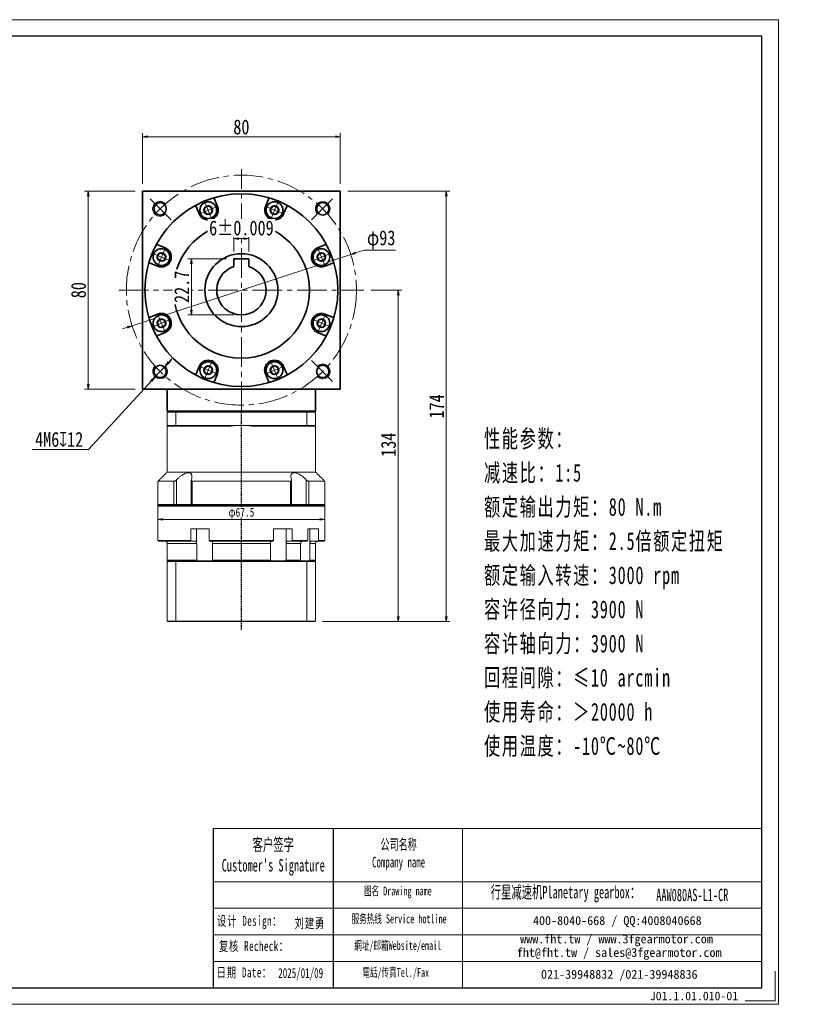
# Model space of a CAD drawing. Header units: millimetres. Extents: x -2 to 575, y 6 to 404.
# Tile 4 of 4: x 256 to 575, y 6 to 404. Entities that reach past the tile are written whole.
import ezdxf

# ---------------------------------------------------------------- set-up
doc = ezdxf.new("R2010")
doc.units = ezdxf.units.MM
doc.set_wipeout_variables(frame=1)
doc.linetypes.add('DASHED', pattern=[0.75, 0.5, -0.25])
doc.linetypes.add('点画线', pattern=[18, 12, -2, 2, -2])
doc.layers.add('6文字层', color=3, linetype='Continuous')
doc.layers.add('7标注层', color=4, linetype='Continuous')
for name, color, linetype, lineweight in [('EB0_1', 7, 'Continuous', 35), ('SLD-0', 7, 'Continuous', 18), ('中心线层', 1, '点画线', 18), ('图框_外框线', 7, 'Continuous', 18), ('尺寸线层', 3, 'Continuous', 18), ('粗实线层', 7, 'Continuous', 35)]:
    doc.layers.add(name, color=color, linetype=linetype, lineweight=lineweight)
doc.styles.add('SLDTEXTSTYLE4', font='SimSun.ttf', dxfattribs={"width": 0.611111})
doc.styles.get("Standard").update_dxf_attribs({"font": 'SimSun.ttf'})
doc.styles.add('宋体', font='SimSun.ttf', dxfattribs={"width": 0.8})
doc.styles.add('标准', font='txt', dxfattribs={"width": 0.667})
doc.styles.add('样式 1', font='SimSun.ttf')
doc.dimstyles.new('A水平标注$0', dxfattribs={"dimtxt": 3.5, "dimasz": 2, "dimexe": 1.5, "dimexo": 3, "dimgap": 1.1, "dimtad": 1, "dimtoh": 1, "dimdec": 4, "dimdsep": 46, "dimtxsty": '宋体', "dimblk": 'OPEN', "dimcen": 3, "dimclrd": 3, "dimclre": 3, "dimclrt": 6, "dimadec": 0, "dimazin": 0, "dimtm": 1e-09, "dimtfac": 1, "dimtdec": 4, "dimtix": 1, "dimtmove": 0, "dimatfit": 3, "dimldrblk": 'OPEN', "dimfxl": 0, "dimlwd": 13, "dimlwe": 13, "dimarcsym": 0})
doc.dimstyles.new('D直径标注φ25', dxfattribs={"dimtxt": 3.5, "dimasz": 2, "dimexe": 1, "dimexo": 3, "dimtad": 1, "dimtoh": 1, "dimdec": 1, "dimdsep": 46, "dimtxsty": '宋体', "dimblk": 'OPEN', "dimcen": 3, "dimclrd": 3, "dimclre": 3, "dimclrt": 130, "dimadec": 0, "dimazin": 0, "dimtm": 1e-09, "dimtfac": 1, "dimtdec": 1, "dimtmove": 0, "dimatfit": 0, "dimldrblk": 'OPEN', "dimfxl": 0, "dimlwd": 13, "dimlwe": 13, "dimarcsym": 0})
doc.dimstyles.new('螺孔(M8-7H)', dxfattribs={"dimtxt": 3.5, "dimasz": 2, "dimexe": 1.25, "dimexo": 3, "dimtad": 1, "dimtoh": 1, "dimdec": 4, "dimdsep": 46, "dimtxsty": '宋体', "dimblk": 'OPEN', "dimcen": 3, "dimclrd": 3, "dimclre": 3, "dimclrt": 2, "dimadec": 0, "dimazin": 0, "dimtm": 1e-09, "dimtfac": 1, "dimtdec": 4, "dimtmove": 0, "dimatfit": 3, "dimldrblk": 'OPEN', "dimfxl": 0, "dimlwd": 9, "dimlwe": 9, "dimarcsym": 0})

# ---------------------------------------------------------------- blocks, each defined once
blk = doc.blocks.new('_Open')
at = {"color": 0, "linetype": 'ByBlock', "lineweight": -2}
for p, q in [((-1, 0.17), (0, 0)), ((-1, -0.17), (0, 0)), ((0, 0), (-1, 0))]:
    blk.add_line(p, q, dxfattribs=at)
blk = doc.blocks.new('*D19')
at = {"layer": 'Defpoints', "color": 0, "transparency": 16777216}
for p in [(385.93, 356.75), (305.93, 334.71), (385.93, 334.71)]:
    blk.add_point(p, dxfattribs=at)
at = {"layer": '尺寸线层', "color": 3, "lineweight": 13, "transparency": 16777216}
for p, q in [((305.93, 337.71), (305.93, 358.25)), ((307.93, 356.75), (383.93, 356.75)), ((385.93, 337.71), (385.93, 358.25))]:
    blk.add_line(p, q, dxfattribs=at)
at = {"layer": '尺寸线层', "color": 3, "lineweight": 13, "transparency": 16777216, "xscale": 2, "yscale": 2, "zscale": 2, "rotation": 180}
blk.add_blockref('_Open', (305.93, 356.75), dxfattribs=at)
at = {"layer": '尺寸线层', "color": 3, "lineweight": 13, "transparency": 16777216, "xscale": 2, "yscale": 2, "zscale": 2}
blk.add_blockref('_Open', (385.93, 356.75), dxfattribs=at)
at = {"layer": '尺寸线层', "color": 6, "transparency": 16777216, "insert": (345.93, 360.68), "char_height": 6, "attachment_point": 5, "style": '宋体', "bg_fill": 3, "box_fill_scale": 1.1, "bg_fill_color": 257, "bg_fill_transparency": 0}
blk.add_mtext('80', dxfattribs=at)
blk = doc.blocks.new('*D20')
at = {"layer": 'Defpoints', "color": 0, "transparency": 16777216}
for p in [(284.02, 334.71), (305.93, 334.71), (305.93, 254.71)]:
    blk.add_point(p, dxfattribs=at)
at = {"layer": '尺寸线层', "color": 3, "lineweight": 13, "transparency": 16777216}
for p, q in [((302.93, 334.71), (282.52, 334.71)), ((284.02, 256.71), (284.02, 332.71)), ((302.93, 254.71), (282.52, 254.71))]:
    blk.add_line(p, q, dxfattribs=at)
at = {"layer": '尺寸线层', "color": 3, "lineweight": 13, "transparency": 16777216, "xscale": 2, "yscale": 2, "zscale": 2}
for p, rotation in [((284.02, 334.71), 90), ((284.02, 254.71), 270)]:
    blk.add_blockref('_Open', p, dxfattribs=dict(at, rotation=rotation))
at = {"layer": '尺寸线层', "color": 6, "transparency": 16777216, "insert": (280.09, 294.71), "char_height": 6, "attachment_point": 5, "rotation": 90, "style": '宋体', "bg_fill": 3, "box_fill_scale": 1.1, "bg_fill_color": 257, "bg_fill_transparency": 0}
blk.add_mtext('80', dxfattribs=at)
blk = doc.blocks.new('*D21')
at = {"layer": 'Defpoints', "color": 0, "transparency": 16777216}
for p in [(390.14, 309.13), (301.72, 280.3)]:
    blk.add_point(p, dxfattribs=at)
at = {"layer": '尺寸线层', "color": 3, "lineweight": 13, "transparency": 16777216}
for p, q in [((392.04, 309.75), (395.64, 310.92)), ((395.64, 310.92), (408.27, 310.92)), ((301.72, 280.3), (390.14, 309.13)), ((299.82, 279.68), (297.92, 279.06))]:
    blk.add_line(p, q, dxfattribs=at)
at = {"layer": '尺寸线层', "color": 3, "lineweight": 13, "transparency": 16777216, "xscale": 2, "yscale": 2, "zscale": 2}
for p, rotation in [((390.14, 309.13), 198.060452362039), ((301.72, 280.3), 18.06045236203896)]:
    blk.add_blockref('_Open', p, dxfattribs=dict(at, rotation=rotation))
at = {"layer": '尺寸线层', "color": 130, "transparency": 16777216, "insert": (402.45, 315.05), "char_height": 6, "attachment_point": 5, "style": '宋体'}
blk.add_mtext('φ93', dxfattribs=at)
blk = doc.blocks.new('*X7')
at = {"layer": '中心线层', "linetype": '点画线', "lineweight": 18}
for p, q in [((-3.89, 0), (3.89, 0)), ((0, -3.89), (0, 3.89))]:
    blk.add_line(p, q, dxfattribs=at)
at = {"layer": '粗实线层'}
for p, q in [((-1.73, 0), (-0.87, 1.5)), ((-1.73, 0), (-0.87, -1.5)), ((-0.87, 1.5), (0.87, 1.5)), ((1.73, 0), (0.87, 1.5)), ((1.73, 0), (0.87, 1.5)), ((1.73, 0), (0.87, -1.5)), ((-0.87, -1.5), (0.87, -1.5))]:
    blk.add_line(p, q, dxfattribs=at)
blk.add_circle((0, 0), 1.73, dxfattribs=at)
for start, end in [(0, 180), (180, 360)]:
    blk.add_arc((0, 0), 3.39, start, end, dxfattribs=at)
blk = doc.blocks.new('*D27')
at = {"layer": 'Defpoints', "color": 0, "transparency": 16777216}
for p in [(342.93, 307.41), (325.74, 284.71), (345.93, 284.71)]:
    blk.add_point(p, dxfattribs=at)
at = {"layer": '尺寸线层', "color": 3, "lineweight": 13, "transparency": 16777216}
for p, q in [((339.93, 307.41), (324.24, 307.41)), ((325.74, 305.41), (325.74, 286.71)), ((342.93, 284.71), (324.24, 284.71))]:
    blk.add_line(p, q, dxfattribs=at)
at = {"layer": '尺寸线层', "color": 3, "lineweight": 13, "transparency": 16777216, "xscale": 2, "yscale": 2, "zscale": 2}
for p, rotation in [((325.74, 307.41), 90), ((325.74, 284.71), 270)]:
    blk.add_blockref('_Open', p, dxfattribs=dict(at, rotation=rotation))
at = {"layer": '尺寸线层', "color": 6, "transparency": 16777216, "insert": (321.84, 296.06), "char_height": 6, "attachment_point": 5, "rotation": 90, "style": '宋体', "bg_fill": 3, "box_fill_scale": 1.1, "bg_fill_color": 257, "bg_fill_transparency": 0}
blk.add_mtext('22.7', dxfattribs=at)
blk = doc.blocks.new('*D28')
at = {"layer": 'Defpoints', "color": 0, "transparency": 16777216}
for p in [(342.93, 307.41), (348.93, 307.41)]:
    blk.add_point(p, dxfattribs=at)
at = {"layer": '尺寸线层', "color": 3, "lineweight": 13, "transparency": 16777216}
for p, q in [((342.93, 310.41), (342.93, 317.08)), ((346.93, 315.58), (344.93, 315.58)), ((348.93, 310.41), (348.93, 317.08))]:
    blk.add_line(p, q, dxfattribs=at)
at = {"layer": '尺寸线层', "color": 3, "lineweight": 13, "transparency": 16777216, "xscale": 2, "yscale": 2, "zscale": 2, "rotation": 180}
blk.add_blockref('_Open', (342.93, 315.58), dxfattribs=at)
at = {"layer": '尺寸线层', "color": 3, "lineweight": 13, "transparency": 16777216, "xscale": 2, "yscale": 2, "zscale": 2}
blk.add_blockref('_Open', (348.93, 315.58), dxfattribs=at)
at = {"layer": '尺寸线层', "color": 6, "transparency": 16777216, "insert": (345.93, 319.82), "char_height": 6, "attachment_point": 5, "style": '宋体', "bg_fill": 3, "box_fill_scale": 1.1, "bg_fill_color": 257, "bg_fill_transparency": 0}
blk.add_mtext('6%%P0.009', dxfattribs=at)
at = {"layer": 'Defpoints', "color": 0, "transparency": 16777216}
blk.add_point((342.93, 315.58), dxfattribs=at)
blk = doc.blocks.new('*D8')
at = {"layer": 'Defpoints', "color": 0, "transparency": 16777216}
for p in [(395.43, 294.71), (409.35, 294.71), (375.73, 160.71)]:
    blk.add_point(p, dxfattribs=at)
at = {"layer": '尺寸线层', "color": 3, "lineweight": 13, "transparency": 16777216}
for p, q in [((398.43, 294.71), (410.85, 294.71)), ((409.35, 162.71), (409.35, 292.71)), ((378.73, 160.71), (410.85, 160.71))]:
    blk.add_line(p, q, dxfattribs=at)
at = {"layer": '尺寸线层', "color": 3, "lineweight": 13, "transparency": 16777216, "xscale": 2, "yscale": 2, "zscale": 2}
for p, rotation in [((409.35, 294.71), 90), ((409.35, 160.71), 270)]:
    blk.add_blockref('_Open', p, dxfattribs=dict(at, rotation=rotation))
at = {"layer": '尺寸线层', "color": 6, "transparency": 16777216, "insert": (405.41, 232.21), "char_height": 6, "attachment_point": 5, "rotation": 90, "style": '宋体', "bg_fill": 3, "box_fill_scale": 1.1, "bg_fill_color": 257, "bg_fill_transparency": 0}
blk.add_mtext('134', dxfattribs=at)
blk = doc.blocks.new('*D9')
at = {"layer": 'Defpoints', "color": 0, "transparency": 16777216}
for p in [(385.93, 334.71), (375.73, 160.71), (428.76, 160.71)]:
    blk.add_point(p, dxfattribs=at)
at = {"layer": '尺寸线层', "color": 3, "lineweight": 13, "transparency": 16777216}
for p, q in [((388.93, 334.71), (430.26, 334.71)), ((428.76, 332.71), (428.76, 162.71)), ((378.73, 160.71), (430.26, 160.71))]:
    blk.add_line(p, q, dxfattribs=at)
at = {"layer": '尺寸线层', "color": 3, "lineweight": 13, "transparency": 16777216, "xscale": 2, "yscale": 2, "zscale": 2}
for p, rotation in [((428.76, 334.71), 90), ((428.76, 160.71), 270)]:
    blk.add_blockref('_Open', p, dxfattribs=dict(at, rotation=rotation))
at = {"layer": '尺寸线层', "color": 6, "transparency": 16777216, "insert": (424.84, 247.71), "char_height": 6, "attachment_point": 5, "rotation": 90, "style": '宋体', "bg_fill": 3, "box_fill_scale": 1.1, "bg_fill_color": 257, "bg_fill_transparency": 0}
blk.add_mtext('174', dxfattribs=at)
blk = doc.blocks.new('*D35')
at = {"color": 3, "lineweight": 9, "transparency": 16777216}
for p, q in [((316.43, 265.52), (317.79, 266.99)), ((315.08, 264.04), (311.02, 259.62)), ((284.1, 230.28), (309.67, 258.15)), ((261.39, 230.28), (284.1, 230.28))]:
    blk.add_line(p, q, dxfattribs=at)
at = {"layer": 'Defpoints', "color": 0, "transparency": 16777216}
for p in [(315.08, 264.04), (311.02, 259.62)]:
    blk.add_point(p, dxfattribs=at)
at = {"color": 3, "lineweight": 9, "transparency": 16777216, "xscale": 2, "yscale": 2, "zscale": 2}
for p, rotation in [((315.08, 264.04), 227.4638410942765), ((311.02, 259.62), 47.46384109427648)]:
    blk.add_blockref('_Open', p, dxfattribs=dict(at, rotation=rotation))
at = {"color": 2, "transparency": 16777216, "insert": (272.25, 234.34), "char_height": 6, "attachment_point": 5, "style": '宋体', "bg_fill": 3, "box_fill_scale": 1.1, "bg_fill_color": 257, "bg_fill_transparency": 0}
blk.add_mtext('4M6{\\famgdt|b0|i0|c0|p0;x}{12}', dxfattribs=at)
blk = doc.blocks.new('*D36')
at = {"color": 3, "lineweight": 13, "transparency": 16777216}
for p, q in [((312.18, 209.71), (312.18, 200.98)), ((379.68, 209.71), (379.68, 200.98)), ((377.68, 201.98), (314.18, 201.98))]:
    blk.add_line(p, q, dxfattribs=at)
at = {"layer": 'Defpoints', "color": 0, "transparency": 16777216}
for p in [(312.18, 212.71), (379.68, 212.71), (312.18, 201.98)]:
    blk.add_point(p, dxfattribs=at)
at = {"color": 3, "lineweight": 13, "transparency": 16777216, "xscale": 2, "yscale": 2, "zscale": 2, "rotation": 180}
blk.add_blockref('_Open', (312.18, 201.98), dxfattribs=at)
at = {"color": 3, "lineweight": 13, "transparency": 16777216, "xscale": 2, "yscale": 2, "zscale": 2}
blk.add_blockref('_Open', (379.68, 201.98), dxfattribs=at)
at = {"color": 130, "transparency": 16777216, "insert": (345.93, 204.43), "char_height": 3.5, "attachment_point": 5, "style": '宋体', "bg_fill": 3, "box_fill_scale": 1.1, "bg_fill_color": 257, "bg_fill_transparency": 0}
blk.add_mtext('φ67.5', dxfattribs=at)

msp = doc.modelspace()

# ---------------------------------------------------------------- linework, layer by layer
at = {"color": 1, "linetype": 'DASHED'}
msp.add_line((345.93314, 157.3881), (345.93314, 245.71303), dxfattribs=at)
at = {"color": 7, "linetype": 'Continuous', "lineweight": 15}
for p, q in [((372.39065, 245.41303), (372.39065, 240.01303)), ((372.39065, 240.01303), (345.93314, 240.01303)), ((350.16516, 239.71303), (372.27702, 239.71303)), ((318.64126, 217.41303), (312.18314, 217.41303)), ((318.64126, 217.41303), (318.64126, 208.01303)), ((319.75156, 208.01303), (319.75156, 218.08247)), ((365.78801, 217.41303), (326.07827, 217.41303)), ((326.07827, 208.01303), (326.07827, 217.41303)), ((365.78801, 217.41303), (365.78801, 208.01303)), ((372.11472, 218.08247), (372.11472, 208.01303)), ((373.22502, 208.01303), (373.22502, 217.41303)), ((318.64126, 208.01303), (312.18314, 208.01303)), ((312.18314, 207.41303), (345.93314, 207.41303)), ((312.48314, 207.71303), (318.88386, 207.71303)), ((345.93314, 207.71303), (312.48314, 207.71303)), ((319.75156, 208.01303), (318.64126, 208.01303)), ((318.88386, 207.71303), (318.64126, 208.01303)), ((319.66107, 207.71303), (319.75156, 208.01303)), ((325.66656, 208.01303), (319.75156, 208.01303)), ((326.07827, 208.01303), (325.66656, 208.01303)), ((365.78801, 208.01303), (326.07827, 208.01303)), ((326.25475, 207.71303), (326.07827, 208.01303)), ((326.25475, 207.71303), (365.61152, 207.71303)), ((365.78801, 208.01303), (365.61152, 207.71303)), ((366.19972, 208.01303), (365.78801, 208.01303)), ((372.11472, 208.01303), (366.19972, 208.01303)), ((372.11472, 208.01303), (372.20521, 207.71303)), ((373.22502, 208.01303), (372.11472, 208.01303)), ((373.22502, 208.01303), (372.98242, 207.71303)), ((325.44635, 198.21303), (325.44635, 193.51303)), ((325.44635, 198.21303), (332.94906, 198.21303)), ((327.81047, 198.21303), (327.81047, 192.59641)), ((332.94906, 193.51303), (332.94906, 198.21303)), ((358.91722, 198.21303), (358.91722, 193.51303)), ((358.91722, 198.21303), (366.41993, 198.21303)), ((364.05581, 198.21303), (364.05581, 192.59641)), ((366.41993, 193.51303), (366.41993, 198.21303)), ((372.75391, 198.21303), (372.75391, 193.51303)), ((373.62949, 198.21303), (373.62949, 192.59641)), ((325.44635, 193.51303), (312.18314, 193.51303)), ((312.48314, 193.21303), (325.63939, 193.21303)), ((315.93314, 192.21303), (327.86028, 192.21303)), ((325.63939, 193.21303), (327.21604, 193.21303)), ((327.86028, 192.21303), (327.86028, 185.51303)), ((358.91722, 193.51303), (332.94906, 193.51303)), ((333.05178, 193.21303), (358.8145, 193.21303)), ((334.23243, 192.21303), (357.63384, 192.21303)), ((334.23243, 185.51303), (334.23243, 192.21303)), ((357.63384, 192.21303), (357.63384, 185.51303)), ((364.006, 185.51303), (364.006, 192.21303)), ((364.006, 192.21303), (369.87832, 192.21303)), ((364.65024, 193.21303), (366.22689, 193.21303)), ((366.22689, 193.21303), (372.52386, 193.21303)), ((372.75391, 193.51303), (366.41993, 193.51303)), ((369.87832, 192.21303), (369.87832, 185.51303)), ((373.55729, 185.51303), (373.55729, 192.21303)), ((327.86028, 185.51303), (315.93314, 185.51303)), ((315.93314, 185.01303), (319.47563, 185.01303)), ((315.93314, 185.01303), (315.93314, 160.91303)), ((319.55133, 185.21303), (316.13314, 185.21303)), ((319.47563, 185.01303), (372.39065, 185.01303)), ((319.47563, 185.01303), (319.47563, 160.91303)), ((372.31495, 185.21303), (319.55133, 185.21303)), ((357.63384, 185.51303), (334.23243, 185.51303)), ((369.87832, 185.51303), (364.006, 185.51303)), ((372.39065, 185.01303), (372.39065, 160.91303)), ((319.47563, 160.91303), (315.93314, 160.91303)), ((316.13314, 160.71303), (319.55133, 160.71303)), ((372.39065, 160.91303), (319.47563, 160.91303)), ((319.55133, 160.71303), (372.31495, 160.71303))]:
    msp.add_line(p, q, dxfattribs=at)
msp.add_line((383.01134, 76.97724), (383.01134, 12.61748))
for centre, radius, start, end in [((345.93314, 210.01303), 30, 90, 98.1096145), ((345.93314, 210.01303), 30, 81.8903855, 90), ((314.93314, 192.21303), 1, 0, 90)]:
    msp.add_arc(centre, radius, start, end, dxfattribs=at)
for points in [[(372.39065, 245.41303), (372.27702, 245.71303)], [(372.27702, 239.71303), (372.39065, 240.01303)], [(312.18314, 217.41303), (315.93314, 221.16303)], [(312.18314, 208.01303), (312.18314, 217.41303)], [(325.66656, 208.01303), (325.66656, 217.82322)], [(366.19972, 217.8211), (366.19972, 208.01303)], [(312.48314, 207.71303), (312.18314, 208.01303)], [(312.18314, 207.41303), (312.48314, 207.71303)], [(312.18314, 193.51303), (312.18314, 207.41303)], [(325.96656, 207.71303), (325.66656, 208.01303)], [(366.19972, 208.01303), (365.89972, 207.71303)], [(312.48314, 193.21303), (312.18314, 193.51303)], [(315.93314, 185.51303), (315.93314, 192.21303)], [(325.63939, 193.21303), (325.44635, 193.51303)], [(327.81047, 192.59641), (327.86028, 192.21303)], [(332.94906, 193.51303), (333.05178, 193.21303)], [(334.23243, 192.21303), (334.20699, 192.59641)], [(357.65929, 192.59641), (357.63384, 192.21303)], [(358.8145, 193.21303), (358.91722, 193.51303)], [(364.006, 192.21303), (364.05581, 192.59641)], [(366.41993, 193.51303), (366.22689, 193.21303)], [(369.93646, 192.59641), (369.87832, 192.21303)], [(372.52386, 193.21303), (372.75391, 193.51303)], [(373.55729, 192.21303), (373.62949, 192.59641)], [(316.23314, 185.21303), (315.93314, 185.51303)], [(315.93314, 185.01303), (316.13314, 185.21303)], [(319.47563, 185.01303), (319.55133, 185.21303)], [(328.06802, 185.21303), (327.86028, 185.51303)], [(334.23243, 185.51303), (334.3183, 185.21303)], [(357.54798, 185.21303), (357.63384, 185.51303)], [(364.006, 185.51303), (363.79826, 185.21303)], [(369.65923, 185.21303), (369.87832, 185.51303)], [(372.39065, 185.01303), (372.31495, 185.21303)], [(373.55729, 185.51303), (373.26783, 185.21303)], [(316.13314, 160.71303), (315.93314, 160.91303)], [(319.55133, 160.71303), (319.47563, 160.91303)], [(372.31495, 160.71303), (372.39065, 160.91303)]]:
    msp.add_open_spline(points, degree=1, dxfattribs=at)
for points, knots in [([(325.71314, 218.08247), (325.79946, 218.40716), (325.94032, 218.93697), (325.94053, 219.60674), (325.84101, 220.07206), (325.64793, 220.43231), (325.33537, 220.74591), (324.79104, 220.95262), (323.96259, 220.88325), (323.12896, 220.57762), (322.38349, 220.18024), (321.6286, 219.6913), (320.81143, 219.06205), (320.16602, 218.48632), (319.82507, 218.1541), (319.75156, 218.08247)], [0, 0, 0, 0, 1.111823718, 1.814206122, 2.515660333, 3.044836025, 3.573294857, 4.429537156, 5.288250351, 6.104434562, 6.713373, 7.323286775, 8.207714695, 9.093503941, 9.336985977, 9.336985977, 9.336985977, 9.336985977]), ([(372.11472, 218.08247), (371.94594, 218.24504), (371.60705, 218.57149), (371.02053, 219.081), (370.35351, 219.60499), (369.66695, 220.06873), (369.0223, 220.43128), (368.47959, 220.67427), (367.98183, 220.83387), (367.54694, 220.91341), (367.14626, 220.9184), (366.80587, 220.84898), (366.52522, 220.71434), (366.27226, 220.50041), (366.0694, 220.18211), (365.93075, 219.69607), (365.91959, 219.0651), (366.02784, 218.48968), (366.1311, 218.1541), (366.15314, 218.08247)], [0, 0, 0, 0, 0.553902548, 1.112192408, 1.806376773, 2.51506714, 3.037171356, 3.572009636, 3.995519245, 4.430649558, 4.854541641, 5.292182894, 5.696545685, 6.110001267, 6.710526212, 7.328053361, 8.20046253, 9.097057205, 9.340373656, 9.340373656, 9.340373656, 9.340373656]), ([(319.75156, 218.08247), (319.62765, 217.96849), (319.41451, 217.77245), (319.09158, 217.56166), (318.83055, 217.43691), (318.70391, 217.42093), (318.64126, 217.41303)], [0, 0, 0, 0, 0.461690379, 0.794104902, 1.059065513, 1.318521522, 1.318521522, 1.318521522, 1.318521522]), ([(326.07827, 217.41303), (326.0098, 217.42003), (325.87316, 217.43401), (325.7291, 217.54787), (325.64059, 217.75676), (325.6862, 217.96154), (325.71314, 218.08247)], [0, 0, 0, 0, 0.1713953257, 0.3420313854, 0.5797240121, 0.9225193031, 0.9225193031, 0.9225193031, 0.9225193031]), ([(366.15314, 218.08247), (366.17912, 217.96849), (366.22381, 217.77245), (366.14703, 217.56166), (366.00633, 217.43691), (365.86027, 217.42093), (365.78801, 217.41303)], [0, 0, 0, 0, 0.3230947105, 0.5557211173, 0.741142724, 0.9227121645, 0.9227121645, 0.9227121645, 0.9227121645]), ([(373.22502, 217.41303), (373.16627, 217.42003), (373.04904, 217.43401), (372.7994, 217.54787), (372.47015, 217.75676), (372.24668, 217.96154), (372.11472, 218.08247)], [0, 0, 0, 0, 0.244975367, 0.488865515, 0.828599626, 1.318556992, 1.318556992, 1.318556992, 1.318556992]), ([(327.21604, 193.21303), (327.24067, 193.21167), (327.33742, 193.20636), (327.50309, 193.12886), (327.68189, 192.93034), (327.7734, 192.72924), (327.80628, 192.61143), (327.81047, 192.59641)], [0, 0, 0, 0, 0.0898846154, 0.3530449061, 0.6161572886, 0.8790264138, 0.9174460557, 0.9174460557, 0.9174460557, 0.9174460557]), ([(334.20699, 192.59641), (334.18876, 192.69593), (334.15228, 192.89514), (334.05863, 193.10433), (333.96698, 193.20193), (333.90965, 193.21027), (333.89069, 193.21303)], [0, 0, 0, 0, 0.2094481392, 0.4192300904, 0.6292069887, 0.7329719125, 0.7329719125, 0.7329719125, 0.7329719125]), ([(357.97558, 193.21303), (357.96248, 193.21167), (357.911, 193.20636), (357.82285, 193.12886), (357.72771, 192.93034), (357.67902, 192.72924), (357.66152, 192.61143), (357.65929, 192.59641)], [0, 0, 0, 0, 0.0718302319, 0.2821316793, 0.4923948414, 0.7024636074, 0.7331662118, 0.7331662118, 0.7331662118, 0.7331662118]), ([(364.05581, 192.59641), (364.07104, 192.64647), (364.10193, 192.74804), (364.16797, 192.88189), (364.24713, 192.99874), (364.33734, 193.09239), (364.43721, 193.16136), (364.54223, 193.20494), (364.61458, 193.21036), (364.65024, 193.21303)], [0, 0, 0, 0, 0.129312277, 0.2623626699, 0.3919270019, 0.5252420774, 0.6549272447, 0.7883655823, 0.9180312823, 0.9180312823, 0.9180312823, 0.9180312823]), ([(370.64488, 193.21303), (370.61551, 193.21172), (370.54361, 193.20853), (370.42971, 193.17756), (370.30892, 193.11737), (370.19662, 193.03032), (370.09801, 192.92104), (370.01432, 192.79045), (369.96384, 192.6788), (369.94145, 192.61144), (369.93646, 192.59641)], [0, 0, 0, 0, 0.098079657, 0.240108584, 0.386257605, 0.528258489, 0.674384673, 0.816253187, 0.962246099, 1.004168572, 1.004168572, 1.004168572, 1.004168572])]:
    msp.add_open_spline(points, degree=3, knots=knots, dxfattribs=at)
at = {"layer": '7标注层', "color": 0}
msp.add_line((334.46195, 76.97724), (334.46195, 12.62848), dxfattribs=at)
at = {"layer": 'EB0_1'}
msp.add_line((375.93314, 245.71303), (315.93314, 245.71303), dxfattribs=at)
at = {"layer": '中心线层'}
for p, q in [((345.93314, 245.71303), (345.93314, 343.65751)), ((317.53926, 323.10691), (308.46967, 332.1765)), ((374.32702, 323.10691), (383.39661, 332.1765)), ((296.43314, 294.71303), (395.43314, 294.71303)), ((317.53926, 266.31914), (308.46967, 257.24955)), ((374.32702, 266.31914), (383.39661, 257.24955))]:
    msp.add_line(p, q, dxfattribs=at)
msp.add_circle((345.93314, 294.71303), 46.5, dxfattribs=at)
at = {"layer": '图框_外框线'}
for p, q in [((334.46195, 76.97724), (383.01134, 76.97724)), ((383.01134, 76.97724), (383.01134, 12.62848)), ((383.01134, 76.97724), (556.34661, 76.97724)), ((435.32004, 76.97724), (435.32004, 12.62848)), ((334.46195, 55.50401), (383.01134, 55.50401)), ((383.01134, 55.50401), (556.34661, 55.50401)), ((334.46195, 44.76739), (556.34661, 44.76739)), ((334.46195, 34.03078), (556.34661, 34.03078)), ((334.46195, 23.29416), (556.34661, 23.29416))]:
    msp.add_line(p, q, dxfattribs=at)
at = {"layer": '图框_外框线', "color": 3}
msp.add_lwpolyline([(561.70899, 19.33145), (561.70899, 7.2661), (549.64364, 7.2661)], dxfattribs=at)
at = {"layer": '粗实线层'}
for p, q in [((336.23474, 328.57954), (334.99633, 331.56932)), ((355.63154, 328.57954), (356.86995, 331.56932)), ((328.8437, 325.51808), (327.6053, 328.50785)), ((363.02258, 325.51808), (364.26098, 328.50785)), ((315.12809, 311.80246), (312.13831, 313.04087)), ((376.73819, 311.80246), (379.72797, 313.04087)), ((348.93314, 307.41303), (342.93314, 307.41303)), ((342.93314, 307.41303), (342.93314, 304.25242)), ((348.93314, 307.41303), (348.93314, 304.25242)), ((312.06662, 304.41143), (309.07685, 305.64983)), ((379.79966, 304.41143), (382.78943, 305.64983)), ((312.06662, 285.01462), (309.07685, 283.77622)), ((379.79966, 285.01462), (382.78943, 283.77622)), ((315.12809, 277.62359), (312.13831, 276.38518)), ((376.73819, 277.62359), (379.72797, 276.38518)), ((328.8437, 263.90798), (327.6053, 260.9182)), ((363.02258, 263.90798), (364.26098, 260.9182)), ((336.23474, 260.84651), (334.99633, 257.85673)), ((355.63154, 260.84651), (356.86995, 257.85673)), ((315.93314, 245.71303), (315.93314, 254.71303)), ((375.93314, 245.71303), (375.93314, 254.71303))]:
    msp.add_line(p, q, dxfattribs=at)
msp.add_lwpolyline([(305.93314, 254.71303), (305.93314, 334.71303), (385.93314, 334.71303), (385.93314, 254.71303)], close=True, dxfattribs=at)
for centre, radius in [((345.93314, 294.71303), 39), ((313.05267, 327.59349), 2.5), ((378.8136, 327.59349), 2.5), ((345.93314, 294.71303), 14.75), ((313.05267, 261.83256), 2.5), ((378.8136, 261.83256), 2.5)]:
    msp.add_circle(centre, radius, dxfattribs=at)
at = {"layer": '粗实线层', "lineweight": 18}
for centre, start, end in [((313.05267, 327.59349), 43.1514284, 315), ((378.8136, 327.59349), 313.1514284, 225), ((313.05267, 261.83256), 133.1514284, 45), ((378.8136, 261.83256), 223.1514284, 135)]:
    msp.add_arc(centre, 3, start, end, dxfattribs=at)
at = {"layer": '粗实线层'}
for centre, radius, start, end in [((335.45827, 331.76066), 0.5, 105.7874876, 202.5001118), ((356.40801, 331.76066), 0.5, 337.4998882, 74.2125124), ((327.14336, 328.31651), 0.5, 22.4998882, 119.2125124), ((332.53922, 327.04881), 4, 202.5, 22.5), ((359.32706, 327.04881), 4, 157.5, 337.5), ((364.72292, 328.31651), 0.5, 60.7874876, 157.5001118), ((312.32965, 313.50281), 0.5, 150.7874876, 247.5001118), ((313.59736, 308.10695), 4, 247.5, 67.5), ((378.26892, 308.10695), 4, 112.5, 292.5), ((379.53663, 313.50281), 0.5, 292.4998882, 29.2125124), ((308.8855, 305.1879), 0.5, 67.4998882, 164.2125124), ((345.93314, 294.71303), 10, 107.4576031, 72.5423969), ((382.98077, 305.1879), 0.5, 15.7874876, 112.5001118), ((308.8855, 284.23816), 0.5, 195.7874876, 292.5001118), ((313.59736, 281.31911), 4, 292.5, 112.5), ((378.26892, 281.31911), 4, 67.5, 247.5), ((382.98077, 284.23816), 0.5, 247.4998882, 344.2125124), ((312.32965, 275.92324), 0.5, 112.4998882, 209.2125124), ((379.53663, 275.92324), 0.5, 330.7874876, 67.5001118), ((332.53922, 262.37724), 4, 337.5, 157.5), ((359.32706, 262.37724), 4, 22.5, 202.5), ((327.14336, 261.10954), 0.5, 240.7874876, 337.5001118), ((364.72292, 261.10954), 0.5, 202.4998882, 299.2125124), ((335.45827, 257.66539), 0.5, 157.4998882, 254.2125124), ((356.40801, 257.66539), 0.5, 285.7874876, 22.5001118)]:
    msp.add_arc(centre, radius, start, end, dxfattribs=at)

# ---------------------------------------------------------------- texts
at = {"layer": '6文字层', "insert": (511.07853, 11.06234), "char_height": 3.5, "width": 43.304423, "attachment_point": 1, "style": '样式 1'}
msp.add_mtext('J01.1.01.010-01', dxfattribs=at)
at = {"layer": 'SLD-0', "color": 1, "attachment_point": 2}
for s, insert, char_height, width, style in [("{\\fSimSun|b1|i0|c134|p2;客户签字\\PCustomer's Signature}", (358.82032, 73.00461), 5.0104208, 62.3301518, 'SLDTEXTSTYLE4'), ('{\\fSimSun|b1|i0|c134|p2;公司名称\\PCompany name}', (409.49745, 72.73863), 4.2946464, 55.6022622, 'SLDTEXTSTYLE4'), ('{\\fSimSun|b1|i0|c134|p2;图名 Drawing name}', (409.20389, 53.52487), 3.578872, 45.7690647, 'SLDTEXTSTYLE4'), ('{\\fSimSun|b1|i0|c134|p2;  \\H1.1667x;行星减速机Planetary gearbox\\fSimSun|b0|i0|c134|p2;：}', (475.18264, 53.80093), 4.2946464, 67.5446533, 'SLDTEXTSTYLE4'), ('\\pt25.0521;AAW080AS-L1-CR', (528.24115, 52.66068), 5.0104208, 36.4632371, 'SLDTEXTSTYLE4'), ('{\\fNSimSun|b0|i0|c134|p49;\\T1.1;设计 \\fNSimSun|b0|i0|c0|p49;Design\\fNSimSun|b0|i0|c134|p49;：}', (349.24323, 41.66978), 4, 31.9717109, '标准'), ('{\\fNSimSun|b0|i0|c134|p49;\\T1.1;刘建勇}', (373.62663, 40.7409), 4, 31.9717109, '标准'), ('{\\fSimSun|b1|i0|c134|p2;服务热线 Service hotline}', (409.7114, 42.27118), 3.578872, 50.991135, 'SLDTEXTSTYLE4'), ('{\\fNSimSun|b0|i0|c134|p49;\\T1.1;复核 \\fNSimSun|b0|i0|c0|p49;Recheck\\fNSimSun|b0|i0|c134|p49;：}', (350.98127, 31.47026), 4, 31.9717109, '标准'), ('{\\fSimSun|b1|i0|c134|p2;網址/邮箱Website/email}', (409.15413, 31.48859), 3.578872, 53.076972, 'SLDTEXTSTYLE4'), ('{\\fNSimSun|b0|i0|c134|p49;\\T1.1;日期 Date：}', (347.11357, 20.82601), 4, 31.9717109, '标准'), ('{\\fNSimSun|b0|i0|c134|p49;2025/01/09}', (369.90802, 20.57235), 4, 31.9717109, '标准'), ('{\\fSimSun|b1|i0|c134|p2;電話/传真Tel./Fax}', (408.35231, 20.62195), 3.578872, 53.7153324, 'SLDTEXTSTYLE4')]:
    msp.add_mtext(s, dxfattribs=dict(at, insert=insert, char_height=char_height, width=width, style=style))
at = {"layer": 'SLD-0', "color": 1, "char_height": 3.578872, "attachment_point": 2}
for s, insert, width in [('{\\fSimSun|b1|i0|c134|p2;400-8040-668 / QQ:4008040668}', (497.93195, 41.58734), 104.2003237), ('{\\fSimSun|b1|i0|c134|p2;www.fht.tw / www.3fgearmotor.com }', (497.60196, 34.13303), 104.3176245), ('\\pt42.94646;{\\fSimSun|b1|i0|c134|p2;fht@fht.tw / sales@3fgearmotor.com }', (498.69265, 28.68335), 104.3176245), ('{\\fSimSun|b1|i0|c134|p2;021-39948832 /021-39948836 }', (498.73007, 19.83945), 79.6543976)]:
    msp.add_mtext(s, dxfattribs=dict(at, insert=insert, width=width))
at = {"layer": '尺寸线层', "insert": (444.03219, 238.29348), "char_height": 4.2, "width": 107.2555159, "attachment_point": 1, "line_spacing_factor": 1.15057, "style": '标准'}
msp.add_mtext('{\\fNSimSun|b0|i0|c134|p49;\\H1.71429x;\\T1.1;性能参数：\\P减速比：1:5\\P额定输出力矩：80 N.m\\P最大加速力矩：2.5倍额定扭矩\\P额定输入转速：3000 rpm\\P容许径向力：3900 N\\P容许轴向力：3900 N\\P回程间隙：≤10 arcmin\\P使用寿命：＞20000 h\\P使用温度：-10℃~80℃}', dxfattribs=at)

# ---------------------------------------------------------------- next in the draw order: dimensions: what is measured, and where the dimension line sits
at = {"layer": '尺寸线层'}
dim = msp.add_linear_dim(base=(385.93314, 356.74783), p1=(305.93314, 334.71303), p2=(385.93314, 334.71303), dimstyle='A水平标注$0', override={"dimtxt": 6, "dimgap": 1, "dimblk": 'Open', "dimtfill": 1, "dimtfillclr": 256}, dxfattribs=at)
dim.commit()
dim.dimension.update_dxf_attribs({"geometry": '*D19', "text_midpoint": (345.93314, 356.74783), "dimtype": 160})

# ---------------------------------------------------------------- next in the draw order: wipeouts: each hides what was drawn before it
for points in [[(335.67117, 328.34611), (335.37669, 328.90376), (335.37669, 328.90376), (334.76151, 329.6088), (333.97702, 330.1188), (333.08299, 330.39491), (332.14754, 330.41611), (331.24192, 330.18076), (331.24192, 330.18076), (330.43514, 329.70681), (329.78866, 329.03036), (329.35173, 328.20294), (329.15764, 327.2876), (329.22117, 326.35406), (329.22117, 326.35406), (329.40727, 325.75151), (329.40727, 325.75151), (329.84975, 324.98511), (330.47552, 324.35934), (331.24192, 323.91686), (332.09674, 323.68781), (332.9817, 323.68781), (333.83652, 323.91686), (333.83652, 323.91686), (334.74085, 324.47103), (335.42967, 325.27754), (335.83555, 326.25743), (335.91877, 327.31479)], [(362.45901, 325.75151), (362.64511, 326.35406), (362.64511, 326.35406), (362.70864, 327.2876), (362.51455, 328.20294), (362.07762, 329.03036), (361.43114, 329.70681), (360.62436, 330.18076), (360.62436, 330.18076), (359.71874, 330.41611), (358.78329, 330.39491), (357.88926, 330.1188), (357.10477, 329.6088), (356.48959, 328.90376), (356.48959, 328.90376), (356.19511, 328.34611), (356.19511, 328.34611), (355.96606, 327.49129), (355.96606, 326.60633), (356.19511, 325.75151), (356.63759, 324.98511), (357.26336, 324.35934), (358.02976, 323.91686), (358.02976, 323.91686), (359.06108, 323.66926), (360.11844, 323.75248), (361.09833, 324.15836), (361.90484, 324.84718)], [(329.40727, 263.67454), (329.22117, 263.07199), (329.22117, 263.07199), (329.15764, 262.13845), (329.35173, 261.22311), (329.78866, 260.39569), (330.43514, 259.71924), (331.24192, 259.24529), (331.24192, 259.24529), (332.14754, 259.00995), (333.08299, 259.03114), (333.97702, 259.30725), (334.76151, 259.81725), (335.37669, 260.52229), (335.37669, 260.52229), (335.67117, 261.07995), (335.67117, 261.07995), (335.90022, 261.93476), (335.90022, 262.81973), (335.67117, 263.67454), (335.22869, 264.44094), (334.60292, 265.06671), (333.83652, 265.50919), (333.83652, 265.50919), (332.8052, 265.75679), (331.74784, 265.67358), (330.76795, 265.26769), (329.96144, 264.57887)], [(356.19511, 261.07995), (356.48959, 260.52229), (356.48959, 260.52229), (357.10477, 259.81725), (357.88926, 259.30725), (358.78329, 259.03114), (359.71874, 259.00995), (360.62436, 259.24529), (360.62436, 259.24529), (361.43114, 259.71924), (362.07762, 260.39569), (362.51455, 261.22311), (362.70864, 262.13845), (362.64511, 263.07199), (362.64511, 263.07199), (362.45901, 263.67454), (362.45901, 263.67454), (362.01653, 264.44094), (361.39076, 265.06671), (360.62436, 265.50919), (359.76954, 265.73824), (358.88458, 265.73824), (358.02976, 265.50919), (358.02976, 265.50919), (357.12543, 264.95502), (356.43661, 264.14851), (356.03073, 263.16862), (355.94751, 262.11127)]]:
    msp.add_wipeout(points).dxf.layer = '粗实线层'

# ---------------------------------------------------------------- next in the draw order: block references
at = {"layer": '粗实线层'}
for p, rotation in [((332.53922, 327.04881), 22.5), ((359.32706, 327.04881), 337.5000000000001), ((332.53922, 262.37724), 157.5000000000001), ((359.32706, 262.37724), 202.4999999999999)]:
    msp.add_blockref('*X7', p, dxfattribs=dict(at, rotation=rotation))

# ---------------------------------------------------------------- next in the draw order: dimensions: what is measured, and where the dimension line sits
at = {"layer": '尺寸线层'}
dim = msp.add_linear_dim(base=(284.02155, 334.71303), p1=(305.93314, 254.71303), p2=(305.93314, 334.71303), angle=90, dimstyle='A水平标注$0', override={"dimtxt": 6, "dimgap": 1, "dimblk": 'Open', "dimtfill": 1, "dimtfillclr": 256}, dxfattribs=at)
dim.commit()
dim.dimension.update_dxf_attribs({"geometry": '*D20', "text_midpoint": (284.02155, 294.71303), "dimtype": 160})

# ---------------------------------------------------------------- next in the draw order: dimensions: what is measured, and where the dimension line sits
dim = msp.add_diameter_dim_2p(p1=(301.7242, 280.29708), p2=(390.14208, 309.12897), dimstyle='D直径标注φ25', override={"dimtxt": 6, "dimgap": 1, "dimpost": 'φ<>', "dimtfill": 0}, dxfattribs=at)
dim.commit()
dim.dimension.update_dxf_attribs({"geometry": '*D21', "text_midpoint": (402.45466, 310.92035), "dimtype": 163})

# ---------------------------------------------------------------- next in the draw order: wipeouts: each hides what was drawn before it
for points in [[(314.89465, 311.2389), (314.2921, 311.42499), (314.2921, 311.42499), (313.35857, 311.48853), (312.44322, 311.29443), (311.61581, 310.8575), (310.93936, 310.21102), (310.4654, 309.40424), (310.4654, 309.40424), (310.23006, 308.49863), (310.25125, 307.56317), (310.52737, 306.66915), (311.03737, 305.88466), (311.7424, 305.26947), (311.7424, 305.26947), (312.30006, 304.97499), (312.30006, 304.97499), (313.15487, 304.74595), (314.03984, 304.74595), (314.89465, 304.97499), (315.66106, 305.41748), (316.28682, 306.04324), (316.72931, 306.80965), (316.72931, 306.80965), (316.97691, 307.84097), (316.89369, 308.89833), (316.48781, 309.87822), (315.79898, 310.68472)], [(379.56622, 304.97499), (380.12388, 305.26947), (380.12388, 305.26947), (380.82891, 305.88466), (381.33891, 306.66915), (381.61503, 307.56317), (381.63622, 308.49863), (381.40087, 309.40424), (381.40087, 309.40424), (380.92692, 310.21102), (380.25047, 310.8575), (379.42306, 311.29443), (378.50771, 311.48853), (377.57418, 311.42499), (377.57418, 311.42499), (376.97163, 311.2389), (376.97163, 311.2389), (376.20522, 310.79641), (375.57946, 310.17065), (375.13697, 309.40424), (374.90792, 308.54943), (374.90792, 307.66446), (375.13697, 306.80965), (375.13697, 306.80965), (375.69115, 305.90532), (376.49765, 305.2165), (377.47754, 304.81061), (378.5349, 304.7274)], [(312.30006, 284.45106), (311.7424, 284.15658), (311.7424, 284.15658), (311.03737, 283.54139), (310.52737, 282.7569), (310.25125, 281.86288), (310.23006, 280.92742), (310.4654, 280.02181), (310.4654, 280.02181), (310.93936, 279.21503), (311.61581, 278.56855), (312.44322, 278.13162), (313.35857, 277.93753), (314.2921, 278.00106), (314.2921, 278.00106), (314.89465, 278.18715), (314.89465, 278.18715), (315.66106, 278.62964), (316.28682, 279.2554), (316.72931, 280.02181), (316.95835, 280.87662), (316.95835, 281.76159), (316.72931, 282.6164), (316.72931, 282.6164), (316.17513, 283.52073), (315.36863, 284.20956), (314.38874, 284.61544), (313.33138, 284.69866)], [(376.97163, 278.18715), (377.57418, 278.00106), (377.57418, 278.00106), (378.50771, 277.93753), (379.42306, 278.13162), (380.25047, 278.56855), (380.92692, 279.21503), (381.40087, 280.02181), (381.40087, 280.02181), (381.63622, 280.92742), (381.61503, 281.86288), (381.33891, 282.7569), (380.82891, 283.54139), (380.12388, 284.15658), (380.12388, 284.15658), (379.56622, 284.45106), (379.56622, 284.45106), (378.71141, 284.6801), (377.82644, 284.6801), (376.97163, 284.45106), (376.20522, 284.00857), (375.57946, 283.38281), (375.13697, 282.6164), (375.13697, 282.6164), (374.88937, 281.58508), (374.97259, 280.52773), (375.37847, 279.54784), (376.06729, 278.74133)]]:
    msp.add_wipeout(points).dxf.layer = '粗实线层'

# ---------------------------------------------------------------- next in the draw order: linework, layer by layer
at = {"layer": '粗实线层'}
msp.add_circle((345.93314, 294.71303), 27.5, dxfattribs=at)

# ---------------------------------------------------------------- next in the draw order: block references
for p, rotation in [((313.59736, 308.10695), 67.50000000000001), ((378.26892, 308.10695), 292.5000000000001), ((313.59736, 281.31911), 112.5), ((378.26892, 281.31911), 247.5000000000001)]:
    msp.add_blockref('*X7', p, dxfattribs=dict(at, rotation=rotation))

# ---------------------------------------------------------------- next in the draw order: dimensions: what is measured, and where the dimension line sits
at = {"layer": '尺寸线层'}
dim = msp.add_linear_dim(base=(325.73855, 284.71303), p1=(342.93314, 307.41303), p2=(345.93314, 284.71303), angle=270, dimstyle='A水平标注$0', override={"dimtxt": 6, "dimgap": 1, "dimblk": 'Open', "dimtfill": 1, "dimtfillclr": 256}, dxfattribs=at)
dim.commit()
dim.dimension.update_dxf_attribs({"geometry": '*D27', "text_midpoint": (325.73855, 296.06303), "dimtype": 160})

# ---------------------------------------------------------------- next in the draw order: dimensions: what is measured, and where the dimension line sits
dim = msp.add_linear_dim(base=(342.93314, 315.58289), p1=(348.93314, 307.41303), p2=(342.93314, 307.41303), text='6%%P0.009', dimstyle='A水平标注$0', override={"dimtxt": 6, "dimgap": 1, "dimblk": 'Open', "dimtfill": 1, "dimtfillclr": 256}, dxfattribs=at)
dim.commit()
dim.dimension.update_dxf_attribs({"geometry": '*D28', "text_midpoint": (345.93314, 315.58289), "dimtype": 160})

# ---------------------------------------------------------------- next in the draw order: linework, layer by layer
at = {"layer": '图框_外框线', "color": 3}
msp.add_lwpolyline([(0, 5.92551), (563.04958, 5.92551), (563.04958, 404.082), (0, 404.082)], close=True, dxfattribs=at)
at = {"layer": '图框_外框线', "color": 3, "lineweight": 25}
msp.add_lwpolyline([(33.51486, 12.62848), (556.34661, 12.62848), (556.34661, 397.37903), (33.51486, 397.37903)], close=True, dxfattribs=at)

# ---------------------------------------------------------------- next in the draw order: dimensions: what is measured, and where the dimension line sits
dim = msp.add_diameter_dim_2p(p1=(315.08084, 264.04311), p2=(311.02451, 259.62201), text='4M<>{\\famgdt|b0|i0|c0|p0;x}{12}', dimstyle='螺孔(M8-7H)', override={"dimtxt": 6, "dimgap": 1, "dimtad": 1, "dimtih": 0, "dimtoh": 1, "dimdec": 4, "dimlfac": 1, "dimpost": '<>', "dimcen": 0, "dimse1": 0, "dimse2": 0, "dimsd1": 0, "dimsd2": 0, "dimtix": 0, "dimtofl": 1, "dimatfit": 3, "dimtvp": 0.1})
dim.commit()
dim.dimension.update_dxf_attribs({"geometry": '*D35', "text_midpoint": (272.24651, 230.2784), "dimtype": 163})
at = {"layer": '尺寸线层'}
dim = msp.add_linear_dim(base=(409.34686, 294.71303), p1=(375.73314, 160.71303), p2=(395.43314, 294.71303), angle=90, dimstyle='A水平标注$0', override={"dimtxt": 6, "dimgap": 1}, dxfattribs=at)
dim.commit()
dim.dimension.update_dxf_attribs({"geometry": '*D8', "text_midpoint": (409.34686, 232.21303), "dimtype": 160})

# ---------------------------------------------------------------- next in the draw order: linework, layer by layer
at = {"color": 7, "linetype": 'Continuous', "lineweight": 15}
for p, q in [((315.93314, 245.41303), (319.47563, 245.41303)), ((315.93314, 245.41303), (315.93314, 240.01303)), ((319.58926, 245.71303), (316.23314, 245.71303)), ((319.47563, 240.01303), (319.47563, 245.41303)), ((319.47563, 245.41303), (372.39065, 245.41303)), ((372.27702, 245.71303), (319.58926, 245.71303)), ((319.47563, 240.01303), (315.93314, 240.01303)), ((316.23314, 239.71303), (319.58926, 239.71303)), ((345.93314, 240.01303), (319.47563, 240.01303)), ((319.58926, 239.71303), (341.70112, 239.71303))]:
    msp.add_line(p, q, dxfattribs=at)
for points in [[(315.93314, 245.41303), (316.23314, 245.71303)], [(319.47563, 245.41303), (319.58926, 245.71303)], [(315.93314, 221.16303), (315.93314, 240.01303)], [(315.93314, 240.01303), (316.23314, 239.71303)], [(319.47563, 240.01303), (319.58926, 239.71303)]]:
    msp.add_open_spline(points, degree=1, dxfattribs=at)

# ---------------------------------------------------------------- next in the draw order: dimensions: what is measured, and where the dimension line sits
at = {"layer": '尺寸线层'}
dim = msp.add_linear_dim(base=(428.75908, 160.71303), p1=(385.93314, 334.71303), p2=(375.73314, 160.71303), angle=90, dimstyle='A水平标注$0', override={"dimtxt": 6, "dimgap": 1}, dxfattribs=at)
dim.commit()
dim.dimension.update_dxf_attribs({"geometry": '*D9', "text_midpoint": (424.84288, 247.71303)})

# ---------------------------------------------------------------- next in the draw order: linework, layer by layer
at = {"color": 7, "linetype": 'Continuous', "lineweight": 15}
for p, q in [((375.63314, 245.71303), (372.27702, 245.71303)), ((372.39065, 245.41303), (375.93314, 245.41303)), ((375.93314, 240.01303), (375.93314, 245.41303)), ((372.27702, 239.71303), (375.63314, 239.71303)), ((375.93314, 240.01303), (372.39065, 240.01303)), ((375.93314, 221.16303), (315.93314, 221.16303)), ((379.68314, 217.41303), (373.22502, 217.41303)), ((379.38314, 207.71303), (345.93314, 207.71303)), ((345.93314, 207.41303), (379.68314, 207.41303)), ((372.98242, 207.71303), (379.38314, 207.71303)), ((379.68314, 208.01303), (373.22502, 208.01303)), ((372.75391, 198.21303), (377.08561, 198.21303)), ((377.08561, 193.51303), (377.08561, 198.21303)), ((373.55729, 192.21303), (375.93314, 192.21303)), ((374.49849, 193.21303), (376.8034, 193.21303)), ((376.8034, 193.21303), (379.38314, 193.21303)), ((379.68314, 193.51303), (377.08561, 193.51303)), ((375.73314, 185.21303), (372.31495, 185.21303)), ((372.39065, 185.01303), (375.93314, 185.01303)), ((375.93314, 185.51303), (373.55729, 185.51303)), ((375.93314, 185.01303), (375.93314, 160.91303)), ((372.31495, 160.71303), (375.73314, 160.71303)), ((375.93314, 160.91303), (372.39065, 160.91303))]:
    msp.add_line(p, q, dxfattribs=at)
msp.add_arc((376.93314, 192.21303), 1, 90, 180, dxfattribs=at)
for points in [[(375.63314, 245.71303), (375.93314, 245.41303)], [(375.63314, 239.71303), (375.93314, 240.01303)], [(375.93314, 240.01303), (375.93314, 221.16303)], [(375.93314, 221.16303), (379.68314, 217.41303)], [(379.68314, 217.41303), (379.68314, 208.01303)], [(379.68314, 208.01303), (379.38314, 207.71303)], [(379.38314, 207.71303), (379.68314, 207.41303)], [(379.68314, 207.41303), (379.68314, 193.51303)], [(375.93314, 192.21303), (375.93314, 185.51303)], [(377.08561, 193.51303), (376.8034, 193.21303)], [(379.68314, 193.51303), (379.38314, 193.21303)], [(375.93314, 185.51303), (375.63314, 185.21303)], [(375.73314, 185.21303), (375.93314, 185.01303)], [(375.93314, 160.91303), (375.73314, 160.71303)]]:
    msp.add_open_spline(points, degree=1, dxfattribs=at)
msp.add_open_spline([(373.62949, 192.59641), (373.67957, 192.69593), (373.77981, 192.89514), (374.0371, 193.10433), (374.2889, 193.20193), (374.4464, 193.21027), (374.49849, 193.21303)], degree=3, knots=[0, 0, 0, 0, 0.323097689, 0.646710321, 0.970623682, 1.130692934, 1.130692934, 1.130692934, 1.130692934], dxfattribs=at)

# ---------------------------------------------------------------- next in the draw order: dimensions: what is measured, and where the dimension line sits
at = {"color": 0}
dim = msp.add_linear_dim(base=(312.18314, 201.98123), p1=(379.68314, 212.71303), p2=(312.18314, 212.71303), text='φ<>', dimstyle='D直径标注φ25', override={"dimgap": 0.625, "dimtad": 1, "dimjust": 0, "dimdec": 1, "dimlfac": 1, "dimpost": '<>', "dimse1": 0, "dimse2": 0, "dimsd1": 0, "dimsd2": 0, "dimtofl": 1, "dimtvp": 0.1}, dxfattribs=at)
dim.commit()
dim.dimension.update_dxf_attribs({"geometry": '*D36', "text_midpoint": (345.93314, 204.43444)})

doc.saveas('drawing.dxf')
